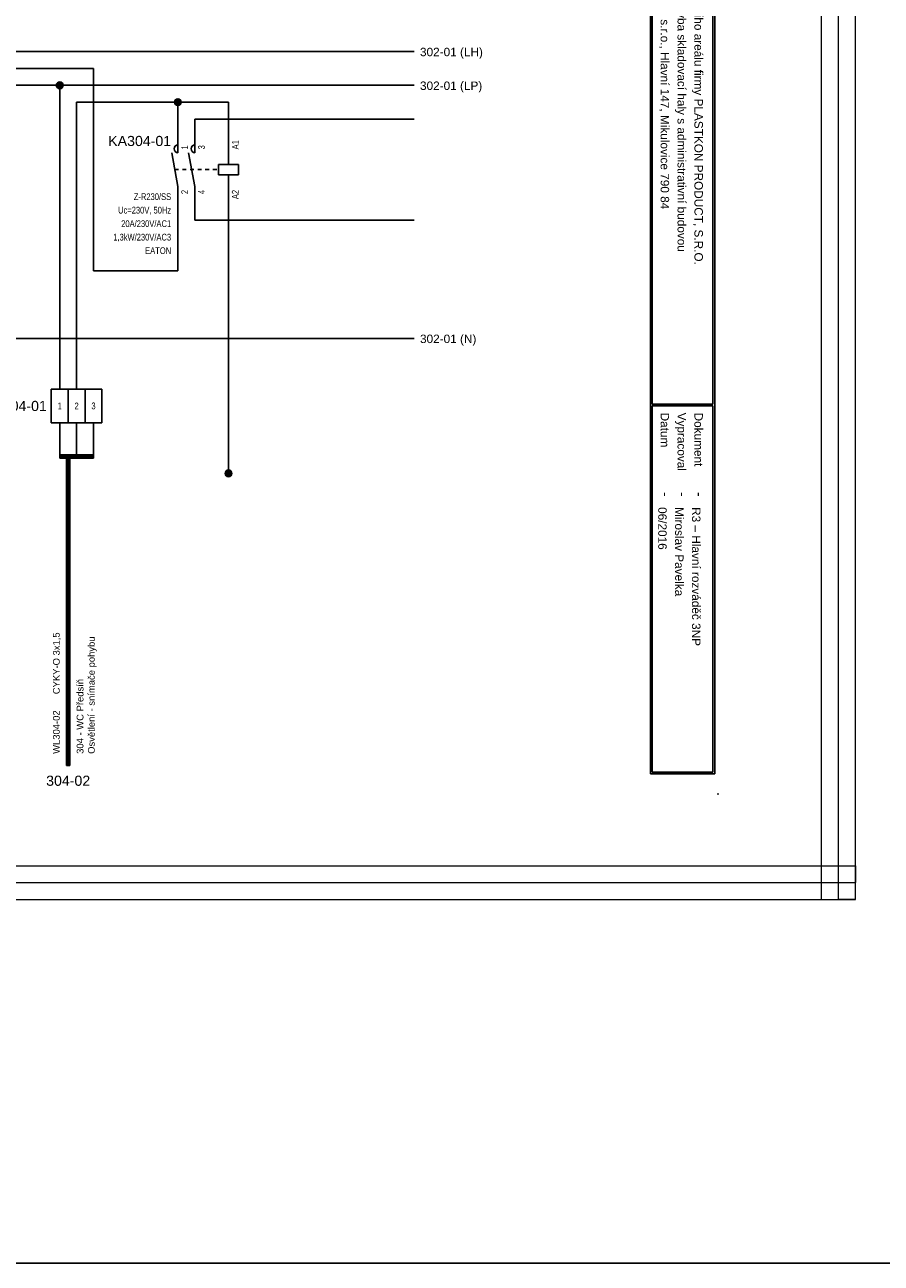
# Model space of a CAD drawing. Extents: x -3642 to 3381, y 3251 to 3904.
# Tile 18 of 41: x -659 to -405, y 3251 to 3618. Entities that reach past the tile are written whole.
import ezdxf
from ezdxf.enums import TextEntityAlignment as Align

# ---------------------------------------------------------------- set-up
doc = ezdxf.new("R2010")
doc.units = 0
doc.header["$MEASUREMENT"] = 0
doc.linetypes.add('DASHED', pattern=[0.564444, 0.282222, -0.282222])
for name, color, linetype in [('1-KRESBA', 7, 'Continuous'), ('__Bílá', 7, 'Continuous'), ('__Rudá 010', 10, 'Continuous'), ('__Vínová 220', 220, 'Continuous'), ('__Černá 250', 7, 'Continuous')]:
    doc.layers.add(name, color=color, linetype=linetype)
doc.styles.add('Arial', font='arial.ttf')
doc.styles.add('GENERATED_STYLE_1', font='arial.ttf')

# ---------------------------------------------------------------- blocks, each defined once
blk = doc.blocks.new('BLK_Razítko_malé_pro_rozváděče')
at = {"layer": '__Bílá'}
for p, q in [((15, -1), (15, -20)), ((15, -1), (294, -1)), ((15.5, -1.5), (15.5, -19.5)), ((15.5, -1.5), (184.5, -1.5)), ((184.5, -1.5), (184.5, -19.5)), ((185, -1.5), (185, -19.5)), ((185, -1.5), (293.5, -1.5)), ((293.5, -19.5), (293.5, -1.5)), ((294, -20), (294, -1)), ((15, -20), (294, -20)), ((15.5, -19.5), (184.5, -19.5)), ((185, -19.5), (293.5, -19.5)), ((15, -405), (15, -419)), ((15, -405), (294, -405)), ((15.5, -405.5), (15.5, -418.5)), ((15.5, -405.5), (194.5, -405.5)), ((194.5, -405.5), (194.5, -418.5)), ((195, -405.5), (195, -418.5)), ((195, -405.5), (293.5, -405.5)), ((293.5, -405.5), (293.5, -418.5)), ((294, -405), (294, -419)), ((15, -419), (294, -419)), ((15.5, -418.5), (194.5, -418.5)), ((195, -418.5), (293.5, -418.5))]:
    blk.add_line(p, q, dxfattribs=at)
for p in [(0, 0), (300, 0), (0, -420), (300, -420)]:
    blk.add_point(p, dxfattribs=at)
at = {"layer": '__Bílá', "style": 'Arial'}
for s, height, p in [('-', 3, (38, -7)), ('Dokument', 2.5, (187, -7)), ('-', 3, (210.5, -7)), ('SO/PS', 2.5, (17.5, -12)), ('-', 3, (38, -12)), ('Vypracoval', 2.5, (187, -12)), ('-', 3, (210.5, -12)), ('Investor', 2.5, (17.5, -17)), ('Datum', 2.5, (187, -17)), ('-', 3, (38, -17)), ('-', 3, (210.5, -17)), ('PVLK PROJECT s.r.o. , Langrova 195/33,  787 01 Šumperk', 2.5, (17.5, -411)), ('Copyright © 2012 PVLK', 2.5, (197, -411)), ('Telefon: 773 836 685, mobil: 777 848 204, e-mail: %%Upavelka@pvlk.cz', 2.5, (17.5, -416)), ('Číslo dokumentu .....', 2.5, (197, -416))]:
    blk.add_text(s, height=height, dxfattribs=at).set_placement(p)
at = {"layer": '__Vínová 220', "char_height": 2.5, "attachment_point": 7, "style": 'Arial'}
for s, insert in [('715 0908', (17.5, -7)), ('Rozšíření výrobního areálu firmy PLASTKON PRODUCT, S.R.O.', (42.5, -7.75)), ('R3 – Hlavní rozváděč 3NP', (215, -7.75)), ('SO 02 - Novostavba skladovací haly s administrativní budovou', (42.5, -12.75)), ('Miroslav Pavelka', (215, -12.75)), ('Plastkon product, s.r.o., Hlavní 147, Mikulovice 790 84', (42.5, -17.75)), ('06/2016', (215, -17.75))]:
    blk.add_mtext(s, dxfattribs=dict(at, insert=insert))
at = {"layer": '__Vínová 220', "style": 'Arial'}
blk.add_attdef('ČÍSLO', text='', height=4, dxfattribs=at).set_placement((290, -416), align=Align.RIGHT)
blk = doc.blocks.new('V0109A03')
for p, q in [((5, 10), (0, 10)), ((0, 0), (0, 10)), ((10, 10), (5, 10)), ((5, 0), (5, 10)), ((15, 10), (10, 10)), ((10, 0), (10, 10)), ((15, 0), (15, 10)), ((5, 0), (0, 0)), ((10, 0), (5, 0)), ((15, 0), (10, 0))]:
    blk.add_line(p, q)
at = {"style": 'Arial'}
blk.add_attdef('POPIS', text='', height=3, dxfattribs=at).set_placement((-2, 5), align=Align.RIGHT)
at = {"style": 'Arial', "width": 0.8}
for tag, p in [('S1', (2.5, 5)), ('S2', (7.5, 5)), ('S3', (12.5, 5))]:
    blk.add_attdef(tag, text='', height=2, dxfattribs=at).set_placement(p, align=Align.MIDDLE)
blk = doc.blocks.new('L0001A01')
h = blk.add_hatch(color=256)
edge = h.paths.add_edge_path()
edge.add_arc((0, 0), 1, 0, 360)
blk.add_circle((0, 0), 1)
blk = doc.blocks.new('moe01029')
for p, q in [((0, 5), (0, 10)), ((5, 5), (5, 10)), ((15, 1.5), (15, 10)), ((-1.82, 5), (0, -5)), ((3.18, 5), (5, -5)), ((12, -1.5), (12, 1.5)), ((12, 1.5), (18, 1.5)), ((18, 1.5), (18, -1.5)), ((18, -1.5), (12, -1.5)), ((15, -1.5), (15, -10)), ((0, -5), (0, -10)), ((5, -5), (5, -10))]:
    blk.add_line(p, q)
at = {"linetype": 'DASHED', "ltscale": 4}
blk.add_line((-0.91, 0), (12, 0), dxfattribs=at)
for centre in [(0.15, 6.2), (5.15, 6.2)]:
    blk.add_arc(centre, 1.21, 97.3062, 262.6938)
at = {"style": 'Arial'}
blk.add_attdef('POPIS', text='', height=3, dxfattribs=at).set_placement((-2, 7), align=Align.RIGHT)
at = {"style": 'Arial', "width": 0.8}
for tag, p in [('NO1', (3, 6)), ('NO2', (8, 6)), ('A1', (18, 6))]:
    blk.add_attdef(tag, p, '', height=2, rotation=90, dxfattribs=at)
for tag, p in [('TYP', (-2, -9)), ('CÍVKA', (-2, -13)), ('AC1(PROUD)', (-2, -17)), ('AC3(VÝKON)', (-2, -21)), ('DOPLŇ1', (-2, -25)), ('DOPLŇ2', (-2, -29))]:
    blk.add_attdef(tag, text='', height=2, dxfattribs=at).set_placement(p, align=Align.RIGHT)
for tag, p in [('CO1', (3, -6)), ('CO2', (8, -6)), ('A2', (18, -6))]:
    blk.add_attdef(tag, text='', height=2, rotation=90, dxfattribs=at).set_placement(p, align=Align.RIGHT)
blk = doc.blocks.new('V0085A01')
h = blk.add_hatch(color=256)
edge = h.paths.add_edge_path()
edge.add_arc((0, 0), 1, 0, 360)
blk.add_circle((0, 0), 1)

msp = doc.modelspace()

# ---------------------------------------------------------------- linework, layer by layer
at = {"layer": '1-KRESBA'}
for p, q in [((-543.31, 3610), (-818.31, 3610)), ((-638.31, 3605), (-748.31, 3605)), ((-638.31, 3605), (-638.31, 3545)), ((-818.31, 3600), (-543.31, 3600)), ((-648.31, 3510), (-648.31, 3600)), ((-643.31, 3510), (-643.31, 3595)), ((-598.31, 3595), (-643.31, 3595)), ((-613.31, 3585), (-613.31, 3595)), ((-598.31, 3585), (-598.31, 3595)), ((-608.31, 3585), (-608.31, 3590)), ((-608.31, 3590), (-543.31, 3590)), ((-613.31, 3545), (-613.31, 3565)), ((-608.31, 3565), (-608.31, 3560)), ((-598.31, 3565), (-598.31, 3485)), ((-608.31, 3560), (-543.31, 3560)), ((-638.31, 3545), (-613.31, 3545)), ((-543.31, 3525), (-818.31, 3525)), ((-648.31, 3500), (-648.31, 3490)), ((-643.31, 3500), (-643.31, 3490)), ((-638.31, 3500), (-638.31, 3490)), ((-648.31, 3490.5), (-648.31, 3490)), ((-648.31, 3490.5), (-638.31, 3490.5)), ((-646.31, 3398.43), (-646.31, 3490.39)), ((-646.31, 3490.39), (-645.81, 3490.39)), ((-645.81, 3398.43), (-645.81, 3490.39)), ((-645.31, 3490.39), (-645.81, 3490.39)), ((-645.31, 3398.43), (-645.31, 3490.39)), ((-638.31, 3490.5), (-638.31, 3490)), ((-648.31, 3489.5), (-648.31, 3490)), ((-648.31, 3490), (-638.31, 3490)), ((-648.31, 3489.5), (-638.31, 3489.5)), ((-638.31, 3489.5), (-638.31, 3490)), ((-646.31, 3398.43), (-645.81, 3398.43)), ((-645.31, 3398.43), (-645.81, 3398.43))]:
    msp.add_line(p, q, dxfattribs=at)
at = {"layer": '1-KRESBA', "color": 3}
msp.add_lwpolyline([(-3642.15, 3903.52), (3380.95, 3903.52), (3380.95, 3250.95), (-3642.15, 3250.95)], close=True, dxfattribs=at)
at = {"layer": '__Vínová 220', "lineweight": 0}
for p, q in [((-422.62, 3358.74), (-422.62, 3724.82)), ((-417.62, 3358.74), (-417.62, 3724.82)), ((-412.62, 3358.74), (-412.62, 3724.82)), ((-909.03, 3368.74), (-412.62, 3368.74)), ((-412.62, 3368.74), (-412.62, 3363.74)), ((-909.03, 3363.74), (-412.62, 3363.74)), ((-412.62, 3358.74), (-412.62, 3363.74)), ((-909.03, 3358.74), (-412.62, 3358.74)), ((-422.62, 3358.74), (-417.62, 3358.74)), ((-412.62, 3358.74), (-417.62, 3358.74))]:
    msp.add_line(p, q, dxfattribs=at)

# ---------------------------------------------------------------- block references
at = {"color": 250, "linetype": 'Continuous'}
msp.add_blockref('V0085A01', (-598.31, 3485), dxfattribs=at)
at = {"layer": '1-KRESBA', "rotation": 270}
msp.add_blockref('BLK_Razítko_malé_pro_rozváděče', (-453.31, 3690), dxfattribs=at).add_auto_attribs({'ČÍSLO': '24.6'})
at = {"layer": '1-KRESBA', "color": 250, "linetype": 'Continuous'}
for p in [(-648.31, 3600), (-613.31, 3595)]:
    msp.add_blockref('L0001A01', p, dxfattribs=at)
at = {"layer": '__Černá 250'}
msp.add_blockref('moe01029', (-613.31, 3575), dxfattribs=at).add_auto_attribs({'POPIS': 'KA304-01', 'TYP': 'Z-R230/SS', 'CÍVKA': 'Uc=230V, 50Hz', 'AC1(PROUD)': '20A/230V/AC1', 'AC3(VÝKON)': '1,3kW/230V/AC3', 'DOPLŇ1': 'EATON', 'CO1': '2', 'NO1': '1', 'CO2': '4', 'NO2': '3', 'A1': 'A1', 'A2': 'A2'})
ref = msp.add_blockref('V0109A03', (-650.81, 3500), dxfattribs=at)
ref.add_attrib('POPIS', 'D304-01', dxfattribs={"layer": '0', "height": 3, "style": 'Arial'}).set_placement((-652.13, 3503.48), align=Align.RIGHT)
ref.add_attrib('S1', '1', dxfattribs={"layer": '0', "height": 2, "style": 'Arial', "width": 0.8}).set_placement((-648.31, 3505), align=Align.MIDDLE)
ref.add_attrib('S2', '2', dxfattribs={"layer": '0', "height": 2, "style": 'Arial', "width": 0.8}).set_placement((-643.31, 3505), align=Align.MIDDLE)
ref.add_attrib('S3', '3', dxfattribs={"layer": '0', "height": 2, "style": 'Arial', "width": 0.8}).set_placement((-638.31, 3505), align=Align.MIDDLE)

# ---------------------------------------------------------------- texts
at = {"layer": '1-KRESBA', "style": 'Arial'}
for s, p in [('302-01 (LH)', (-541.59, 3608.62)), ('302-01 (LP)', (-541.59, 3598.62)), ('302-01 (N)', (-541.59, 3523.62))]:
    msp.add_text(s, height=2.5, dxfattribs=at).set_placement(p)
at = {"layer": '__Rudá 010', "style": 'Arial'}
for s, p in [('CYKY-O 3x1,5', (-648.31, 3419.56)), ('WL304-02', (-648.31, 3401.89))]:
    msp.add_text(s, height=2, rotation=90, dxfattribs=at).set_placement(p)
at = {"layer": '__Rudá 010', "style": 'GENERATED_STYLE_1'}
msp.add_text('304-02', height=3, dxfattribs=at).set_placement((-645.81, 3392.43), align=Align.CENTER)
at = {"layer": '__Rudá 010', "insert": (-643.28, 3401.89), "char_height": 2, "width": 62.8406, "attachment_point": 1, "rotation": 90, "style": 'Arial'}
msp.add_mtext('304 - WC Předsíň\\POsvětlení - snímače pohybu', dxfattribs=at)

doc.saveas('drawing.dxf')
